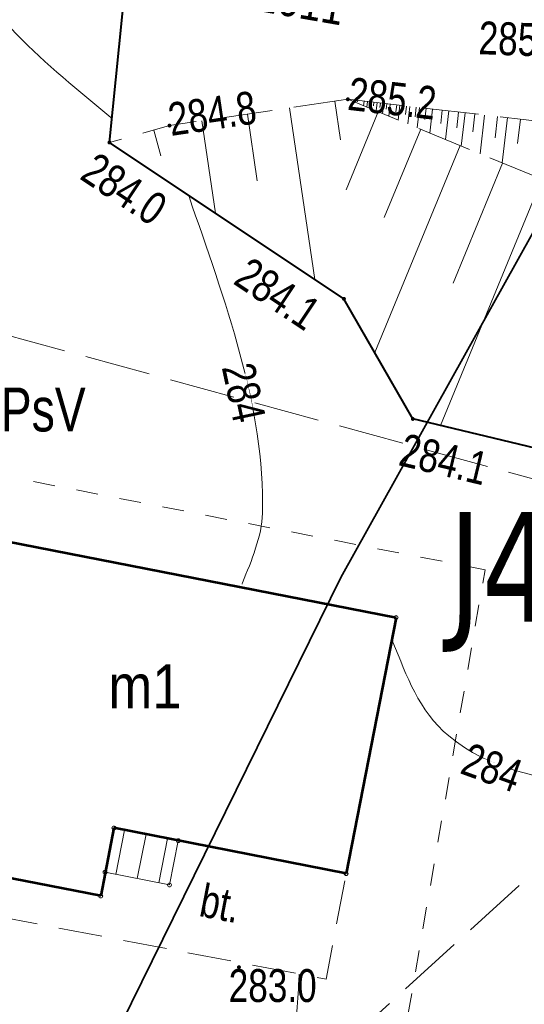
# Model space of a CAD drawing. Header units: metres. Extents: x 8377125 to 8377741, y 5529327 to 5529631.
# Tile 22 of 150: x 8377361 to 8377373, y 5529470 to 5529493. Entities that reach past the tile are written whole.
import ezdxf
from ezdxf.enums import TextEntityAlignment as Align

# ---------------------------------------------------------------- set-up
doc = ezdxf.new("R2010")
doc.units = ezdxf.units.M
doc.header["$MEASUREMENT"] = 0
for name, pattern in [('1.5_0.5', [2, 1.5, -0.5]), ('BUBZ01-500', [1.75, 1.25, -0.5]), ('egkk-500', [2, 1.5, -0.5]), ('egug-500', [1, 0.5, -0.5]), ('KTCR02-500', [1.5, 1, -0.5])]:
    doc.linetypes.add(name, pattern=pattern)
doc.layers.get('0').update_dxf_attribs({"color": 2})
doc.layers.add('!granica', color=2, linetype='Continuous')
doc.layers.add('!przekroje', color=2, linetype='Continuous')
for name, color, linetype, lineweight in [('!NR otworow', 2, 'Continuous', 5), ('1 500 A2 Ramka', 2, 'Continuous', 0), ('1 500 A2 Ramka (Construction)', 2, 'Continuous', 0), ('209-oznaczenie konturu klasyfikacyjnego', 7, 'Continuous', 0), ('217-kontur klasyfikacyjny', 7, 'Continuous', 0), ('218-kontur użytku gruntowego', 7, 'Continuous', 0), ('312-budynek ewidencyjny', 7, 'Continuous', 0), ('312-oznaczenie budynku ewidencyjnego-Atr117', 7, 'Continuous', 0), ('352-schody', 7, 'Continuous', 0), ('BUBZ01', 7, 'Continuous', 0), ('BUBZ01_1', 7, 'Continuous', 0), ('KTCR02', 7, 'Continuous', 0), ('przewód kanalizacyjny - ob. projektowany-Atr1', 7, 'Continuous', 0), ('przewód telekomunikacyjny napowietrzny - ob. projektowany', 7, 'Continuous', 0), ('Punkt budynku', 7, 'Continuous', 0), ('RTPW01', 7, 'Continuous', 0), ('WWRPH_811', 7, 'Continuous', 0)]:
    doc.layers.add(name, color=color, linetype=linetype, lineweight=lineweight)
doc.styles.get("Standard").update_dxf_attribs({"font": 'Working1250.shx', "width": 0.75})

# ---------------------------------------------------------------- blocks, each defined once
blk = doc.blocks.new('PUNKTBUD')
at = {"color": 0}
blk.add_circle((0, 0), 0.04500000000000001, dxfattribs=at)
blk = doc.blocks.new('RTPW01')
at = {"layer": 'RTPW01', "linetype": 'Continuous', "lineweight": 13}
h = blk.add_hatch(color=7, dxfattribs=at)
edge = h.paths.add_edge_path()
edge.add_arc((0, 0), 0.004500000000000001, 0, 360)
blk = doc.blocks.new('*U23')
at = {"layer": '1 500 A2 Ramka (Construction)', "color": 2, "linetype": 'Continuous', "lineweight": 30}
blk.add_3dface([(-10.11719955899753, -20.54969160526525), (10.11721456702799, -20.54969160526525), (10.11721456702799, 9.148413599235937), (-10.11719955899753, 9.148413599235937)], dxfattribs=at)

msp = doc.modelspace()

# ---------------------------------------------------------------- linework, layer by layer
at = {"layer": '217-kontur klasyfikacyjny', "color": 3, "linetype": 'egkk-500', "lineweight": 13, "flags": 128}
msp.add_lwpolyline([(8377385.170000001, 5529479.06), (8377352.2, 5529488.06)], dxfattribs=at)
at = {"layer": '218-kontur użytku gruntowego', "color": 3, "linetype": 'egug-500', "lineweight": 13, "flags": 128}
for points in [[(8377371.61, 5529480.390000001), (8377348.640000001, 5529484.87)], [(8377369.170000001, 5529466.29), (8377371.61, 5529480.390000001)]]:
    msp.add_lwpolyline(points, dxfattribs=at)
at = {"layer": '312-budynek ewidencyjny', "color": 7, "linetype": 'Continuous', "lineweight": 53, "flags": 128}
for points in [[(8377358.54, 5529481.46), (8377369.58, 5529479.3)], [(8377369.58, 5529479.3), (8377368.44, 5529473.46)], [(8377363.140000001, 5529474.5), (8377362.840000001, 5529472.95)], [(8377368.44, 5529473.46), (8377363.140000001, 5529474.5)], [(8377362.840000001, 5529472.95), (8377357.090000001, 5529474.07)]]:
    msp.add_lwpolyline(points, dxfattribs=at)
at = {"layer": '352-schody', "color": 7, "linetype": 'Continuous', "lineweight": 13, "flags": 128}
for points in [[(8377363.383, 5529474.452000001), (8377363.184, 5529473.442000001)], [(8377363.874000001, 5529474.355000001), (8377363.674000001, 5529473.345000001)], [(8377364.364, 5529474.257999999), (8377364.165, 5529473.248000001)]]:
    msp.add_lwpolyline(points, dxfattribs=at)
at = {"layer": '352-schody', "color": 7, "linetype": 'Continuous', "lineweight": 13}
msp.add_3dface([(8377363.140000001, 5529474.5), (8377364.61, 5529474.21), (8377364.41, 5529473.2), (8377362.94, 5529473.49)], dxfattribs=at)
msp.add_3dface([(8377363.140000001, 5529474.5), (8377364.61, 5529474.21), (8377364.41, 5529473.2), (8377362.94, 5529473.49)], dxfattribs=at)
at = {"layer": 'BUBZ01', "color": 7, "linetype": 'BUBZ01-500', "lineweight": 13, "extrusion": (0.1201822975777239, -0.9628780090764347, 0.2417067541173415), "elevation": -4317345.073646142, "flags": 128}
msp.add_lwpolyline([(8997719.126218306, 1075712.23502293), (8997715.012250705, 1075711.857839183), (8997713.603998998, 1075710.975682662)], dxfattribs=at)
at = {"layer": 'BUBZ01', "color": 7, "linetype": 'BUBZ01-500', "lineweight": 13, "extrusion": (0.09938717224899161, 0.4121364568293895, 0.9056852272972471), "elevation": 3111766.138554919, "flags": 128}
msp.add_lwpolyline([(-6847630.83861216, -6646987.149743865), (-6847641.933452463, -6646985.243862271), (-6847644.436013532, -6646984.312150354)], dxfattribs=at)
at = {"layer": 'BUBZ01', "color": 7, "linetype": 'BUBZ01-500', "lineweight": 13, "extrusion": (-0.2121883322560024, -0.4280537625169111, 0.8784908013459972), "elevation": -4144248.783357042, "flags": 128}
msp.add_lwpolyline([(5049971.385478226, 7620929.457705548), (5049982.009301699, 7620933.813455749), (5049984.933406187, 7620934.0290455)], dxfattribs=at)
at = {"layer": 'BUBZ01', "color": 7, "linetype": 'BUBZ01-500', "lineweight": 13}
msp.add_polyline3d([(8377375.9, 5529481.05, 284.1960000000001), (8377372.944, 5529483.114, 284.038), (8377369.963, 5529483.828000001, 284.054), (8377368.391000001, 5529486.566000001, 284.053), (8377363.039000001, 5529490.132, 283.973), (8377363.775, 5529497.435, 284.331), (8377354.599, 5529503.470000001, 283.599), (8377340.35990658, 5529509.545487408, 281.8727691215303)], dxfattribs=at)
at = {"layer": 'BUBZ01_1', "color": 7, "linetype": 'Continuous', "lineweight": 13}
for p, q in [((8377368.315073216, 5529490.191323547, 284.9546812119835), (8377368.184927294, 5529491.074363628, 285.1683818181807)), ((8377368.700238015, 5529491.060750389, 285.2240628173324), (8377368.703874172, 5529491.092370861, 285.2363443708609)), ((8377368.840336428, 5529490.969883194, 285.2229687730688), (8377368.852456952, 5529491.075284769, 285.263907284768)), ((8377368.912203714, 5529490.940259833, 285.2285625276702), (8377368.926748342, 5529491.066741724, 285.2776887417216)), ((8377368.919476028, 5529491.003500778, 285.2531256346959), (8377368.926748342, 5529491.066741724, 285.2776887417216)), ((8377368.984071, 5529490.910636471, 285.234156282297), (8377369.001039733, 5529491.058198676, 285.2914701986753)), ((8377368.992555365, 5529490.984417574, 285.2628132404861), (8377369.001039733, 5529491.058198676, 285.2914701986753)), ((8377369.065634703, 5529490.96533437, 285.2725008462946), (8377369.075331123, 5529491.049655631, 285.3052516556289)), ((8377369.12780557, 5529490.851389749, 285.2453437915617), (8377369.149622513, 5529491.041112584, 285.3190331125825)), ((8377369.21179338, 5529490.927167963, 285.2918760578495), (8377369.223913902, 5529491.032569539, 285.3328145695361)), ((8377369.271540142, 5529490.792143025, 285.2565313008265), (8377369.298205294, 5529491.024026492, 285.3465960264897)), ((8377369.357952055, 5529490.889001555, 285.3112512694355), (8377369.372496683, 5529491.015483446, 285.3603774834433)), ((8377369.415274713, 5529490.732896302, 285.2677188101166), (8377369.446788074, 5529491.006940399, 285.3741589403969)), ((8377369.57719007, 5529490.831751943, 285.3403140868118), (8377369.595370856, 5529490.989854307, 285.4017218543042)), ((8377366.410742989, 5529489.257897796, 284.507730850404), (8377366.186436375, 5529490.779818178, 284.9887090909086)), ((8377367.725245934, 5529487.009587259, 284.0430485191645), (8377367.148672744, 5529490.921636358, 285.0752181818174)), ((8377368.44020721, 5529489.054791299, 284.6773848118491), (8377369.173066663, 5529490.832733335, 285.2488666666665)), ((8377369.630876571, 5529490.644026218, 285.2845000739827), (8377369.669662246, 5529490.981311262, 285.4155033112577)), ((8377369.796428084, 5529490.774502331, 285.3693769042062), (8377369.818245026, 5529490.964225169, 285.443066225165)), ((8377369.846478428, 5529490.555156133, 285.3012813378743), (8377369.892536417, 5529490.955682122, 285.4568476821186)), ((8377370.015666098, 5529490.71725272, 285.3984397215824), (8377370.041119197, 5529490.93859603, 285.4844105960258)), ((8377370.062080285, 5529490.466286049, 285.3180626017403), (8377370.115410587, 5529490.930052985, 285.4981920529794)), ((8377370.234904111, 5529490.660003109, 285.4275025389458), (8377370.263993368, 5529490.912966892, 285.5257549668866)), ((8377370.349549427, 5529490.347792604, 285.3404376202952), (8377370.412576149, 5529490.8958808, 285.5533178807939)), ((8377370.600300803, 5529490.56458709, 285.475940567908), (8377370.635450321, 5529490.87025166, 285.5946622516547)), ((8377370.708885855, 5529490.199675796, 285.3684063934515), (8377370.784033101, 5529490.853165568, 285.6222251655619)), ((8377370.965697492, 5529490.469171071, 285.5243785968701), (8377371.006907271, 5529490.82753643, 285.6635695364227)), ((8377371.068222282, 5529490.051558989, 285.3963751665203), (8377371.155490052, 5529490.810450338, 285.6911324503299)), ((8377371.331094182, 5529490.373755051, 285.5728166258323), (8377371.378364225, 5529490.784821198, 285.7324768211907)), ((8377371.499425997, 5529489.87381882, 285.4299376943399), (8377371.601238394, 5529490.759192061, 285.7738211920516)), ((8377365.460992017, 5529488.518243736, 284.0092031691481), (8377365.150181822, 5529490.627090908, 284.8955454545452)), ((8377371.842649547, 5529490.240172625, 285.6406298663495), (8377371.898403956, 5529490.725019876, 285.828947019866)), ((8377372.002496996, 5529489.666455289, 285.4690939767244), (8377372.121278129, 5529490.699390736, 285.8702913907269)), ((8377372.354204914, 5529490.106590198, 285.7084431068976), (8377372.418443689, 5529490.665218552, 285.9254172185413)), ((8377364.215128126, 5529489.82711271, 284.2983986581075), (8377364.049210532, 5529490.416421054, 284.6037368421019)), ((8377369.31213141, 5529488.420167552, 284.6886690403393), (8377370.14195999, 5529490.433360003, 285.3242799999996)), ((8377369.094985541, 5529485.339847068, 284.0534478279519), (8377371.041646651, 5529490.062513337, 285.3943066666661)), ((8377370.882668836, 5529486.926886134, 284.761793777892), (8377372.010539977, 5529489.663140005, 285.4697199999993)), ((8377370.59543172, 5529483.67652189, 284.0506055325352), (8377372.910226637, 5529489.292293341, 285.5397466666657))]:
    msp.add_line(p, q, dxfattribs=at)
at = {"layer": 'KTCR02', "color": 7, "linetype": 'KTCR02-500', "lineweight": 13, "extrusion": (-0.08994540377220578, 0.01691376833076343, 0.9958030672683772), "elevation": -659699.6728123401, "flags": 128}
msp.add_lwpolyline([(-6982412.246493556, 7180943.476224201), (-6982412.22272582, 7180951.223007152), (-6982414.673947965, 7180951.223007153)], dxfattribs=at)
at = {"layer": 'WWRPH_811', "color": 34, "linetype": 'Continuous', "lineweight": 13}
for points, knots in [([(8377359.625743, 5529500.163941, 284), (8377359.623634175, 5529500.154165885, 284), (8377359.621525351, 5529500.144390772, 284), (8377359.619416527, 5529500.134615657, 284), (8377359.254583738, 5529498.443492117, 284), (8377358.702451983, 5529496.612173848, 284), (8377359.336584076, 5529494.952239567, 284), (8377360.027897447, 5529493.142624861, 284), (8377361.620845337, 5529491.907322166, 284), (8377363.071434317, 5529490.701958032, 284), (8377363.079125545, 5529490.695567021, 284), (8377363.086816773, 5529490.689176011, 284), (8377363.094508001, 5529490.682785, 284)], [0, 0, 0, 0, 0.002750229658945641, 0.002750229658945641, 0.002750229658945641, 0.4785480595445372, 0.4785480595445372, 0.4785480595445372, 0.9972497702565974, 0.9972497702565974, 0.9972497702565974, 1, 1, 1, 1]), ([(8377364.8453, 5529488.928475, 284), (8377364.848550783, 5529488.919018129, 284), (8377364.851801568, 5529488.909561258, 284), (8377364.85505235, 5529488.900104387, 284), (8377365.658074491, 5529486.564028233, 284), (8377366.593817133, 5529484.073321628, 284), (8377366.530922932, 5529481.681356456, 284), (8377366.516887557, 5529481.147569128, 284), (8377366.281884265, 5529480.602785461, 284), (8377366.07624798, 5529480.091320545, 284), (8377366.072517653, 5529480.082042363, 284), (8377366.068787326, 5529480.072764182, 284), (8377366.065057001, 5529480.063486, 284)], [0, 0, 0, 0, 0.003287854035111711, 0.003287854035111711, 0.003287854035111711, 0.8154673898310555, 0.8154673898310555, 0.8154673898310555, 0.9967121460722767, 0.9967121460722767, 0.9967121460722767, 1, 1, 1, 1]), ([(8377369.498135, 5529478.765398, 284), (8377369.501989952, 5529478.756170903, 284), (8377369.505844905, 5529478.746943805, 284), (8377369.509699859, 5529478.737716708, 284), (8377369.829227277, 5529477.972905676, 284), (8377370.08764924, 5529477.17586098, 284), (8377370.781179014, 5529476.600745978, 284), (8377371.719173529, 5529475.822906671, 284), (8377372.839410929, 5529475.672103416, 284), (8377373.934054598, 5529475.430227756, 284), (8377373.943819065, 5529475.428070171, 284), (8377373.953583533, 5529475.425912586, 284), (8377373.963348, 5529475.423755, 284)], [0, 0, 0, 0, 0.00507634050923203, 0.00507634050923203, 0.00507634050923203, 0.4258415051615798, 0.4258415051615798, 0.4258415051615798, 0.9949236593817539, 0.9949236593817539, 0.9949236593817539, 1, 1, 1, 1]), ([(8377367.367561, 5529471.168999, 283), (8377367.367152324, 5529471.159007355, 283), (8377367.366743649, 5529471.149015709, 283), (8377367.366334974, 5529471.139024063, 283), (8377367.343784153, 5529470.587682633, 283), (8377367.289355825, 5529470.038209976, 283), (8377367.248040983, 5529469.487848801, 283), (8377367.236087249, 5529469.328611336, 283), (8377367.087468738, 5529469.169909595, 283), (8377367.154300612, 5529469.018148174, 283), (8377367.201882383, 5529468.910099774, 283), (8377367.345241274, 5529468.882288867, 283), (8377367.456875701, 5529468.860884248, 283), (8377367.466696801, 5529468.859001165, 283), (8377367.476517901, 5529468.857118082, 283), (8377367.486339, 5529468.855235, 283)], [0, 0, 0, 0, 0.0118325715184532, 0.0118325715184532, 0.0118325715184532, 0.664756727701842, 0.664756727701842, 0.664756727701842, 0.8536690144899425, 0.8536690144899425, 0.8536690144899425, 0.9881674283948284, 0.9881674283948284, 0.9881674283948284, 1, 1, 1, 1])]:
    msp.add_open_spline(points, degree=3, knots=knots, dxfattribs=at)

# ---------------------------------------------------------------- block references
at = {"layer": 'Punkt budynku', "color": 5, "linetype": 'Continuous', "lineweight": 13}
for p in [(8377369.58, 5529479.3), (8377363.140000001, 5529474.5), (8377364.61, 5529474.21), (8377362.94, 5529473.49), (8377368.44, 5529473.46), (8377364.41, 5529473.2), (8377362.840000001, 5529472.95)]:
    msp.add_blockref('PUNKTBUD', p, dxfattribs=at)
at = {"layer": 'RTPW01', "color": 7, "linetype": 'Continuous', "lineweight": 13, "xscale": 10, "yscale": 10}
for p in [(8377368.481000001, 5529491.118000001, 285.195), (8377364.41, 5529490.518, 284.829), (8377363.039000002, 5529490.132, 283.973), (8377368.391000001, 5529486.566000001, 284.053), (8377369.963, 5529483.828000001, 284.054), (8377365.995, 5529471.326, 282.973)]:
    msp.add_blockref('RTPW01', p, dxfattribs=at)

# ---------------------------------------------------------------- texts
at = {"layer": '!NR otworow', "color": 0, "linetype": 'Continuous', "insert": (8377370.77549207, 5529481.703483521), "char_height": 2.5, "width": 1.300691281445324, "attachment_point": 1}
msp.add_mtext('{\\fVerdana|b0|i0|c238|p34;\\C1;J4}', dxfattribs=at)
at = {"layer": '209-oznaczenie konturu klasyfikacyjnego', "color": 3, "linetype": 'Continuous', "lineweight": 13, "width": 0.7899999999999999}
msp.add_text('PsV', height=1, dxfattribs=at).set_placement((8377360.559910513, 5529484.543082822), align=Align.TOP_LEFT)
at = {"layer": '312-oznaczenie budynku ewidencyjnego-Atr117', "color": 7, "width": 0.9}
msp.add_text('m1', height=1, dxfattribs=at).set_placement((8377363.850000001, 5529477.730000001), align=Align.MIDDLE_CENTER)
at = {"layer": 'KTCR02', "color": 7, "linetype": 'Continuous', "lineweight": 13, "insert": (8377365.058072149, 5529472.48500845, 282.7165), "char_height": 0.75, "attachment_point": 7, "rotation": 349.1348307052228, "line_spacing_factor": 0.72}
msp.add_mtext('\\FWORKING_1250;\\H1x;\\W0.8;bt.', dxfattribs=at)
at = {"layer": 'przewód kanalizacyjny - ob. projektowany-Atr1', "color": 34, "insert": (8377364.045678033, 5529494.584059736), "char_height": 0.75, "attachment_point": 4, "rotation": 350.169, "line_spacing_factor": 1.05}
msp.add_mtext('\\H1x;\\W0.9;proj. k \\P0.542/2011', dxfattribs=at)
at = {"layer": 'RTPW01', "color": 7, "linetype": 'Continuous', "lineweight": 13, "char_height": 0.75, "attachment_point": 7, "line_spacing_factor": 0.6}
for s, insert, rotation in [('\\FWORKING_1250;\\H1x;\\W0.8;285.3', (8377371.452888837, 5529492.13752261, 285.347), 357.91155282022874), ('\\FWORKING_1250;\\H1x;\\W0.8;285.2', (8377368.452439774, 5529490.869636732, 285.195), 353.44015645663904), ('\\FWORKING_1250;\\H1x;\\W0.8;284.8', (8377364.446452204, 5529490.270671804, 284.829), 8.384118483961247), ('\\FWORKING_1250;\\H1x;\\W0.8;284.0', (8377362.328885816, 5529489.310507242, 283.973), 326.324758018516), ('\\FWORKING_1250;\\H1x;\\W0.8;284.1', (8377365.830856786, 5529486.918752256, 284.053), 326.324758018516), ('\\FWORKING_1250;\\H1x;\\W0.8;284.1', (8377369.606443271, 5529482.769132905, 284.054), 346.5304394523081)]:
    msp.add_mtext(s, dxfattribs=dict(at, insert=insert, rotation=rotation))
at = {"layer": 'RTPW01', "color": 7, "linetype": 'Continuous', "lineweight": 13, "insert": (8377365.760667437, 5529470.520621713, 282.973), "char_height": 0.75, "attachment_point": 7, "line_spacing_factor": 0.6}
msp.add_mtext('\\FWORKING_1250;\\H1x;\\W0.8;283.0', dxfattribs=at)

# ---------------------------------------------------------------- next in the draw order: texts
at = {"layer": 'WWRPH_811', "color": 34, "linetype": 'Continuous', "lineweight": 13, "char_height": 0.75, "attachment_point": 5, "line_spacing_factor": 0.6, "bg_fill": 3, "box_fill_scale": 0.6666666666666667, "bg_fill_color": 255, "bg_fill_transparency": 0}
for insert, rotation in [((8377366.101360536, 5529484.42915682, 284), 282.05938903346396), ((8377371.767013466, 5529475.874802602, 284), 339.9825263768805)]:
    msp.add_mtext('\\FWORKING_1250;\\H1x;\\W0.8;284', dxfattribs=dict(at, insert=insert, rotation=rotation))

# ---------------------------------------------------------------- next in the draw order: linework, layer by layer
at = {"layer": '!granica', "color": 1, "linetype": 'Continuous', "lineweight": 40, "elevation": 288.7223571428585}
msp.add_lwpolyline([(8377368.898499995, 5529504.67142857), (8377369.672, 5529505.21), (8377374.779, 5529504.381), (8377378.486698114, 5529503.203641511), (8377381.317000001, 5529501.980000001), (8377382.413000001, 5529500.947000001), (8377383.125608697, 5529499.467260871), (8377383.158000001, 5529499.4), (8377383.411, 5529498.303), (8377383.224, 5529497.695), (8377383.543000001, 5529497.086), (8377383.513, 5529494.925000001), (8377384.609, 5529491.288000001), (8377380.536, 5529480.768), (8377380.486708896, 5529480.711829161), (8377375.9, 5529481.05), (8377372.944, 5529483.114), (8377369.963, 5529483.828000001), (8377368.391000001, 5529486.566000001), (8377363.039000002, 5529490.132000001), (8377363.775, 5529497.435), (8377367.90071326, 5529502.527429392), (8377368.839000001, 5529504.63), (8377368.898499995, 5529504.67142857)], dxfattribs=at)
at = {"layer": '!przekroje', "color": 1, "linetype": 'Continuous', "lineweight": 35}
msp.add_lwpolyline([(8377338.738488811, 5529420.24164327), (8377341.782587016, 5529426.340648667), (8377368.32, 5529480.21), (8377379.201, 5529499.73), (8377387.859220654, 5529519.936160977), (8377400, 5529548.919341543)], dxfattribs=at)
at = {"layer": 'przewód telekomunikacyjny napowietrzny - ob. projektowany', "color": 30, "linetype": '1.5_0.5', "lineweight": 13, "flags": 128}
msp.add_lwpolyline([(8377477.416176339, 5529527.167573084), (8377481.890000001, 5529520.09), (8377477.310000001, 5529500.260000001), (8377460.87, 5529487.91), (8377428.53, 5529482.600000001), (8377391.930000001, 5529490.940000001), (8377363.41, 5529465.03), (8377404.484247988, 5529452.702066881)], dxfattribs=at)

# ---------------------------------------------------------------- next in the draw order: block references
at = {"layer": '1 500 A2 Ramka', "color": 2, "linetype": 'Continuous', "lineweight": 30, "xscale": 10, "yscale": 10, "zscale": 10, "rotation": 90}
msp.add_blockref('*U23', (8377301.831868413, 5529509.981696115), dxfattribs=at)

doc.saveas('drawing.dxf')
